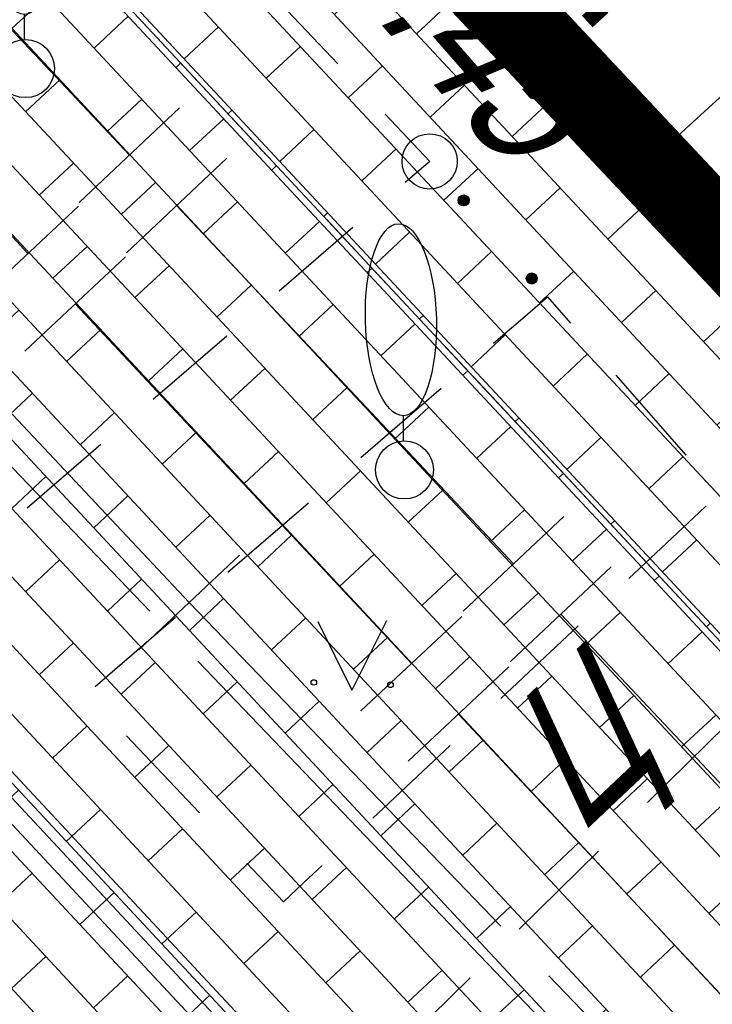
# Model space of a CAD drawing. Header units: millimetres. Extents: x 4385 to 11928, y 17253 to 36963.
# Tile 98 of 256: x 6045 to 6050, y 18537 to 18544. Entities that reach past the tile are written whole.
import ezdxf

# ---------------------------------------------------------------- set-up
doc = ezdxf.new("R2010")
doc.units = ezdxf.units.MM
doc.linetypes.add('CENTER', pattern=[50.8, 31.75, -6.35, 6.35, -6.35])
doc.linetypes.add('ГП_Ботаническая_1 и 2 этап$0$ACAD_ISO04W100', pattern=[30, 24, -3, 0, -3])
doc.layers.add('Верт_лоток', color=7, linetype='Continuous', lineweight=9, true_color=0x00005c)
doc.layers.add('Покр_трот_плитка 600х200х80_проезд_1.1(з)', color=250, linetype='Continuous', lineweight=0, true_color=0x333333)
for name, color, linetype, lineweight in [('Геоподоснова_34179-21 от 9.08.21$0$Газопровод', 7, 'Continuous', 25), ('Геоподоснова_34179-21 от 9.08.21$0$Горизонтали', 7, 'Continuous', 25), ('Геоподоснова_34179-21 от 9.08.21$0$Граница улицы', 7, 'Continuous', 25), ('Геоподоснова_34179-21 от 9.08.21$0$Кабель Мосэнерго', 7, 'Continuous', 25), ('Геоподоснова_34179-21 от 9.08.21$0$Красные линии', 7, 'Continuous', 25), ('Геоподоснова_34179-21 от 9.08.21$0$Леса и газоны', 7, 'Continuous', 25), ('Геоподоснова_34179-21 от 9.08.21$0$Отдельно стоящее дерево', 7, 'Continuous', 25), ('ГП_Ботаническая_1 и 2 этап$0$ГП_здан_проект_оси', 50, 'ГП_Ботаническая_1 и 2 этап$0$ACAD_ISO04W100', 15), ('ГП_граница_3_этапа_500', 202, 'Continuous', 15), ('ГП_здан_проект_оси', 50, 'CENTER', 0), ('ГП_реконстр_Ботаническая$0$ГП_дороги_УДС', 205, 'Continuous', 5), ('ГП_тротуары', 210, 'Continuous', 5)]:
    doc.layers.add(name, color=color, linetype=linetype, lineweight=lineweight)
doc.layers.add('ГП_граница_ГПЗУ_500', color=7, linetype='Continuous', true_color=0x0000f5)
doc.layers.add('ГП_реконстр_Ботаническая$0$ГП_озел_проект_УДС', color=7, linetype='Continuous', lineweight=0, true_color=0xbedfd7, transparency=0.5)
doc.layers.add('ГП_реконстр_Ботаническая$0$ГП_тротуары_штриховка_УДС', color=7, linetype='Continuous', lineweight=0, true_color=0xd3c4ab, transparency=0.5)
doc.styles.add('Геоподоснова_34179-21 от 9.08.21$0$Style-RUSSIAN_1251', font='RUSSIAN_1251.shx')
doc.styles.add('Геоподоснова_34179-21 от 9.08.21$0$Style-RUSSIAN_1251 I 0.32289', font='RUSSIAN_1251.shx', dxfattribs={"oblique": 18.5})
doc.linetypes.add('П(2018)-170801_Пятницкое_ВП (171214)$0$05-16(НИ) Вх.гр._ГП$0$2012-05-01__П_К2_2015.01.28$0$лоток3', pattern='A,7,-0.01,[130,ltypeshp.shx,S=1,R=0,X=0,Y=0],-0.01,[130,ltypeshp.shx,S=1.2,R=75,X=-1.3,Y=0.312],-0.005,[130,ltypeshp.shx,S=1.2,R=285,X=-1.3,Y=-0.312],-0.005', length=7.03)

# ---------------------------------------------------------------- blocks, each defined once
blk = doc.blocks.new('Геоподоснова_34179-21 от 9.08.21$0$PIKET_160')
at = {"layer": 'Геоподоснова_34179-21 от 9.08.21$0$Горизонтали', "color": 7, "linetype": 'Continuous', "lineweight": 25}
blk.add_arc((0, 0), 0.2, 0, 359.99999, dxfattribs=at)
blk = doc.blocks.new('Геоподоснова_34179-21 от 9.08.21$0$DEREVO_48')
at = {"layer": 'Геоподоснова_34179-21 от 9.08.21$0$Отдельно стоящее дерево', "color": 7, "linetype": 'Continuous', "lineweight": 25, "flags": 128}
blk.add_lwpolyline([(-0.007, 0.21), (-0.007, 0.393)], dxfattribs=at)
at = {"layer": 'Геоподоснова_34179-21 от 9.08.21$0$Отдельно стоящее дерево', "color": 7, "linetype": 'Continuous', "lineweight": 25}
blk.add_arc((0, 0), 0.21, 0, 359.99999, dxfattribs=at)
blk.add_ellipse((-0.0255, 1.088), major_axis=(-0.0185, 0.695), ratio=0.369829, dxfattribs=at)
blk = doc.blocks.new('Геоподоснова_34179-21 от 9.08.21$0$DEREVO_49')
at = {"layer": 'Геоподоснова_34179-21 от 9.08.21$0$Отдельно стоящее дерево', "color": 7, "linetype": 'Continuous', "lineweight": 25, "flags": 128}
blk.add_lwpolyline([(-0.007, 0.21), (-0.007, 0.393)], dxfattribs=at)
at = {"layer": 'Геоподоснова_34179-21 от 9.08.21$0$Отдельно стоящее дерево', "color": 7, "linetype": 'Continuous', "lineweight": 25}
blk.add_arc((0, 0), 0.21, 0, 359.99999, dxfattribs=at)
blk.add_ellipse((-0.0255, 1.088), major_axis=(-0.0185, 0.695), ratio=0.369829, dxfattribs=at)
blk = doc.blocks.new('Геоподоснова_34179-21 от 9.08.21$0$GAZON_2')
at = {"layer": 'Геоподоснова_34179-21 от 9.08.21$0$Леса и газоны', "color": 7, "linetype": 'Continuous', "lineweight": 25}
for p in [(0.251, 0.502), (-0.248, 0.499)]:
    blk.add_line(p, (0, 0), dxfattribs=at)
for centre in [(-0.2762, 0.0567), (0.2789, 0.0391)]:
    blk.add_arc(centre, 0.02, 0, 359.99999, dxfattribs=at)
blk.add_point((-0.29, 0.043), dxfattribs=at)
blk = doc.blocks.new('Геоподоснова_34179-21 от 9.08.21$0$msdElementTypeLineString_24')
at = {"layer": 'Геоподоснова_34179-21 от 9.08.21$0$Граница улицы', "color": 7, "linetype": 'Continuous', "lineweight": 25}
for p, q in [((0.2467, 0.7361), (0.2796, 0.6984)), ((0.2479, 0.7424), (0.286, 0.6987)), ((0.249, 0.7487), (0.2924, 0.699)), ((0.2495, 0.7253), (0.2693, 0.7027)), ((0.2508, 0.7543), (0.2981, 0.7)), ((0.2533, 0.7591), (0.3026, 0.7025)), ((0.2564, 0.7631), (0.3076, 0.7043)), ((0.2595, 0.7671), (0.3121, 0.7069)), ((0.2639, 0.7697), (0.3152, 0.7109)), ((0.2683, 0.7722), (0.3183, 0.7149)), ((0.2728, 0.7747), (0.3214, 0.719)), ((0.2778, 0.7765), (0.3239, 0.7238)), ((0.2842, 0.7768), (0.325, 0.7301)), ((0.2906, 0.7771), (0.3261, 0.7364)), ((0.2997, 0.7743), (0.3246, 0.7457)), ((0.31, 0.7701), (0.3159, 0.7633)), ((0.7397, 0.1709), (0.7726, 0.1333)), ((0.7409, 0.1772), (0.779, 0.1335)), ((0.742, 0.1835), (0.7854, 0.1338)), ((0.7426, 0.1601), (0.7623, 0.1375)), ((0.7438, 0.1891), (0.7911, 0.1348)), ((0.7463, 0.1939), (0.7956, 0.1374)), ((0.7494, 0.1979), (0.8007, 0.1391)), ((0.7525, 0.202), (0.8051, 0.1417)), ((0.7569, 0.2045), (0.8082, 0.1457)), ((0.7613, 0.207), (0.8113, 0.1497)), ((0.7658, 0.2096), (0.8144, 0.1538)), ((0.7709, 0.2113), (0.8169, 0.1586)), ((0.7773, 0.2116), (0.818, 0.1649)), ((0.7836, 0.2119), (0.8191, 0.1712)), ((0.7927, 0.2091), (0.8177, 0.1805)), ((0.803, 0.2049), (0.8089, 0.1981))]:
    blk.add_line(p, q, dxfattribs=at)
for centre in [(0.2865, 0.7377), (0.7795, 0.1725)]:
    blk.add_circle(centre, 0.04, dxfattribs=at)
blk = doc.blocks.new('Геоподоснова_34179-21 от 9.08.21$0$msdElementTypeShape')
at = {"layer": 'Геоподоснова_34179-21 от 9.08.21$0$Граница улицы', "color": 7, "linetype": 'Continuous', "lineweight": 25}
for p, q in [((12.7255, 4.1285), (13.2091, 3.616)), ((13.3185, 2.4312), (12.7845, 1.9715)), ((12.4055, 1.6453), (11.8715, 1.1856)), ((11.4926, 0.8594), (10.9586, 0.3997))]:
    blk.add_line(p, q, dxfattribs=at)
at = {"layer": 'Геоподоснова_34179-21 от 9.08.21$0$Граница улицы', "color": 7, "linetype": 'Continuous', "lineweight": 25, "flags": 128}
blk.add_lwpolyline([(13.5523, 3.2523), (13.875, 2.9103), (13.8322, 2.8734), (13.6974, 2.7574)], dxfattribs=at)
blk = doc.blocks.new('Геоподоснова_34179-21 от 9.08.21$0$msdElementTypeShape_1')
at = {"layer": 'Геоподоснова_34179-21 от 9.08.21$0$Граница улицы', "color": 7, "linetype": 'Continuous', "lineweight": 25}
for p, q in [((3.8357, 3.8129), (4.3418, 3.2328)), ((1.9868, 3.2152), (2.5702, 3.7174)), ((1.0244, 2.3868), (1.6078, 2.889)), ((3.5627, 1.9979), (3.0005, 1.472)), ((0.8182, 0.6426), (0.2887, 1.2014)), ((2.6353, 1.1305), (2.0731, 0.6047)), ((1.4268, 0.0002), (1.1621, 0.2796))]:
    blk.add_line(p, q, dxfattribs=at)
at = {"layer": 'Геоподоснова_34179-21 от 9.08.21$0$Граница улицы', "color": 7, "linetype": 'Continuous', "lineweight": 25, "flags": 128}
for points in [[(2.9491, 4.0436), (3.1428, 4.2103), (3.3406, 4.3806), (3.5071, 4.1897)], [(4.4901, 2.8652), (4.4389, 2.8174), (3.9279, 2.3394)], [(0.0621, 1.5584), (0.1523, 1.6361), (0.6455, 2.0606)], [(1.7079, 0.2631), (1.5729, 0.1368), (1.4268, 0.0002)]]:
    blk.add_lwpolyline(points, dxfattribs=at)
blk = doc.blocks.new('Геоподоснова_34179-21 от 9.08.21$0$msdElementTypeLine_3')
at = {"layer": 'Геоподоснова_34179-21 от 9.08.21$0$Граница улицы', "color": 7, "linetype": 'Continuous', "lineweight": 25}
for p, q in [((2.5018, 2.4686), (2.7886, 2.7515)), ((1.5723, 1.5517), (2.1459, 2.1175)), ((0.6428, 0.6348), (1.2163, 1.2006)), ((0, 0.0007), (0.2868, 0.2836))]:
    blk.add_line(p, q, dxfattribs=at)
blk = doc.blocks.new('Геоподоснова_34179-21 от 9.08.21$0$msdElementTypeLineString_557')
at = {"layer": 'Геоподоснова_34179-21 от 9.08.21$0$Кабель Мосэнерго', "color": 10, "linetype": 'Continuous', "lineweight": 25}
for p, q in [((2.2595, 2.703), (0, 5.046)), ((4.866, 0), (2.6065, 2.343))]:
    blk.add_line(p, q, dxfattribs=at)
blk = doc.blocks.new('Геоподоснова_34179-21 от 9.08.21$0$msdElementTypeMultiLine_348')
at = {"layer": 'Геоподоснова_34179-21 от 9.08.21$0$Кабель Мосэнерго', "color": 1, "linetype": 'Continuous', "lineweight": 25}
blk.add_blockref('Геоподоснова_34179-21 от 9.08.21$0$msdElementTypeLineString_557', (0, 0), dxfattribs=at)
blk = doc.blocks.new('Геоподоснова_34179-21 от 9.08.21$0$msdElementTypeLineString_559')
at = {"layer": 'Геоподоснова_34179-21 от 9.08.21$0$Кабель Мосэнерго', "color": 10, "linetype": 'Continuous', "lineweight": 25}
for p, q in [((10.6626, 20.3883), (13.3135, 17.6248)), ((13.6597, 17.2639), (16.3106, 14.5004))]:
    blk.add_line(p, q, dxfattribs=at)
blk = doc.blocks.new('Геоподоснова_34179-21 от 9.08.21$0$msdElementTypeMultiLine_350')
at = {"layer": 'Геоподоснова_34179-21 от 9.08.21$0$Кабель Мосэнерго', "color": 1, "linetype": 'Continuous', "lineweight": 25}
blk.add_blockref('Геоподоснова_34179-21 от 9.08.21$0$msdElementTypeLineString_559', (0, 0), dxfattribs=at)
blk = doc.blocks.new('Геоподоснова_34179-21 от 9.08.21$0$msdElementTypeLineString_566')
at = {"layer": 'Геоподоснова_34179-21 от 9.08.21$0$Газопровод', "color": 16, "linetype": 'Continuous', "lineweight": 25}
for p, q in [((10.3914, 22.5892), (12.827, 19.9848)), ((12.4618, 19.6433), (13.1922, 20.3263)), ((12.8033, 19.2781), (13.5337, 19.9611)), ((13.1685, 19.6196), (15.6041, 17.0152)), ((15.2389, 16.6737), (15.9693, 17.3568)), ((15.5804, 16.3085), (16.3108, 16.9916)), ((15.9456, 16.6501), (18.3812, 14.0457))]:
    blk.add_line(p, q, dxfattribs=at)
blk = doc.blocks.new('Геоподоснова_34179-21 от 9.08.21$0$msdElementTypeMultiLine_355')
at = {"layer": 'Геоподоснова_34179-21 от 9.08.21$0$Газопровод', "color": 16, "linetype": 'Continuous', "lineweight": 25}
blk.add_blockref('Геоподоснова_34179-21 от 9.08.21$0$msdElementTypeLineString_566', (0, 0), dxfattribs=at)
blk = doc.blocks.new('Геоподоснова_34179-21 от 9.08.21$0$msdElementTypeLine_68')
at = {"layer": 'Геоподоснова_34179-21 от 9.08.21$0$Кабель Мосэнерго', "color": 7, "linetype": 'Continuous', "lineweight": 25}
for p, q in [((1.0466, 0.9706), (1.2309, 1.1396)), ((0.1253, 0.1256), (1.0467, 0.9704)), ((-0.059, -0.0431), (0.1252, 0.1259))]:
    blk.add_line(p, q, dxfattribs=at)
blk = doc.blocks.new('Геоподоснова_34179-21 от 9.08.21$0$msdElementTypeLine_69')
at = {"layer": 'Геоподоснова_34179-21 от 9.08.21$0$Кабель Мосэнерго', "color": 7, "linetype": 'Continuous', "lineweight": 25}
for p, q in [((1.0466, 0.9706), (1.2309, 1.1396)), ((0.1253, 0.1256), (1.0467, 0.9704)), ((-0.059, -0.0431), (0.1252, 0.1259))]:
    blk.add_line(p, q, dxfattribs=at)
blk = doc.blocks.new('Геоподоснова_34179-21 от 9.08.21$0$msdElementTypeMultiLine_356')
at = {"layer": 'Геоподоснова_34179-21 от 9.08.21$0$Кабель Мосэнерго', "color": 7, "linetype": 'Continuous', "lineweight": 25, "flags": 128}
for points in [[(1.0467, 5.4214), (5.1277, 0.9704)], [(0.1253, 4.5766), (4.2063, 0.1256)]]:
    blk.add_lwpolyline(points, dxfattribs=at)
at = {"layer": 'Геоподоснова_34179-21 от 9.08.21$0$Кабель Мосэнерго', "color": 7, "linetype": 'Continuous', "lineweight": 25}
for name, p in [('Геоподоснова_34179-21 от 9.08.21$0$msdElementTypeLine_69', (0, 4.451)), ('Геоподоснова_34179-21 от 9.08.21$0$msdElementTypeLine_68', (4.081, 0))]:
    blk.add_blockref(name, p, dxfattribs=at)
blk = doc.blocks.new('Геоподоснова_34179-21 от 9.08.21$0$msdElementTypeLineString_575')
at = {"layer": 'Геоподоснова_34179-21 от 9.08.21$0$Газопровод', "color": 16, "linetype": 'Continuous', "lineweight": 25}
for p, q in [((12.8543, 19.9109), (10.4135, 22.505)), ((13.2184, 20.2535), (12.4901, 19.5683)), ((13.561, 19.8894), (12.8327, 19.2041)), ((15.6377, 16.9526), (13.1969, 19.5467)), ((16.0019, 17.2952), (15.2736, 16.61)), ((16.3445, 16.9311), (15.6162, 16.2458)), ((18.4212, 13.9943), (15.9803, 16.5885))]:
    blk.add_line(p, q, dxfattribs=at)
blk = doc.blocks.new('Геоподоснова_34179-21 от 9.08.21$0$msdElementTypeMultiLine_363')
at = {"layer": 'Геоподоснова_34179-21 от 9.08.21$0$Газопровод', "color": 16, "linetype": 'Continuous', "lineweight": 25}
blk.add_blockref('Геоподоснова_34179-21 от 9.08.21$0$msdElementTypeLineString_575', (0, 0), dxfattribs=at)
blk = doc.blocks.new('Геоподоснова_34179-21 от 9.08.21$0$msdElementTypeLineString_635')
at = {"layer": 'Геоподоснова_34179-21 от 9.08.21$0$Кабель Мосэнерго', "color": 7, "linetype": 'Continuous', "lineweight": 25}
for p, q in [((1.1356, 6.9216), (1.8644, 7.6064)), ((6.5526, 1.1576), (7.2814, 1.8424))]:
    blk.add_line(p, q, dxfattribs=at)
blk = doc.blocks.new('Геоподоснова_34179-21 от 9.08.21$0$msdElementTypeMultiLine_414')
at = {"layer": 'Геоподоснова_34179-21 от 9.08.21$0$Кабель Мосэнерго', "color": 7, "linetype": 'Continuous', "lineweight": 25, "flags": 128}
blk.add_lwpolyline([(1.5, 7.264), (6.917, 1.5)], dxfattribs=at)
at = {"layer": 'Геоподоснова_34179-21 от 9.08.21$0$Кабель Мосэнерго', "color": 7, "linetype": 'Continuous', "lineweight": 25}
blk.add_blockref('Геоподоснова_34179-21 от 9.08.21$0$msdElementTypeLineString_635', (0, 0), dxfattribs=at)
blk = doc.blocks.new('Геоподоснова_34179-21 от 9.08.21$0$msdElementTypeLineString_922')
at = {"layer": 'Геоподоснова_34179-21 от 9.08.21$0$Красные линии', "linetype": 'Continuous', "lineweight": 25}
for points in [[(158.9831, 29.2092), (156.9302, 31.3968), (157.1125, 31.5679), (159.1654, 29.3803)], [(161.7203, 26.2924), (159.6674, 28.48), (159.8497, 28.6511), (161.9026, 26.4635)]]:
    blk.add_hatch(color=1, dxfattribs=at).paths.add_polyline_path(points)
blk = doc.blocks.new('Геоподоснова_34179-21 от 9.08.21$0$msdElementTypeLineString_924')
at = {"layer": 'Геоподоснова_34179-21 от 9.08.21$0$Красные линии', "linetype": 'Continuous', "lineweight": 25}
blk.add_hatch(color=1, dxfattribs=at).paths.add_polyline_path([(160.8446, 27.2255), (158.7917, 29.4131), (158.974, 29.5842), (161.0269, 27.3966)])
blk = doc.blocks.new('Геоподоснова_34179-21 от 9.08.21$0$msdElementTypeLineString_930')
at = {"layer": 'Геоподоснова_34179-21 от 9.08.21$0$Красные линии', "linetype": 'Continuous', "lineweight": 25}
for points in [[(49.3035, 11.005), (48.6192, 11.7342), (48.8015, 11.9053), (49.4858, 11.1761)], [(49.9878, 10.2758), (49.3035, 11.005), (49.4858, 11.1761), (50.1701, 10.4469)], [(50.6721, 9.5466), (49.9878, 10.2758), (50.1701, 10.4469), (50.8544, 9.7177)]]:
    blk.add_hatch(color=1, dxfattribs=at).paths.add_polyline_path(points)
blk = doc.blocks.new('Геоподоснова_34179-21 от 9.08.21')
at = {"layer": 'Геоподоснова_34179-21 от 9.08.21$0$Кабель Мосэнерго', "color": 10, "linetype": 'Continuous', "lineweight": 25}
blk.add_line((6051.3108, 18541.6989), (6049.9098, 18543.1875), dxfattribs=at)
at = {"layer": 'Геоподоснова_34179-21 от 9.08.21$0$Газопровод', "color": 1, "linetype": 'Continuous', "lineweight": 25}
for name, p in [('Геоподоснова_34179-21 от 9.08.21$0$msdElementTypeMultiLine_363', (6033.079, 18523.141)), ('Геоподоснова_34179-21 от 9.08.21$0$msdElementTypeMultiLine_355', (6032.372, 18522.356))]:
    blk.add_blockref(name, p, dxfattribs=at)
at = {"layer": 'Геоподоснова_34179-21 от 9.08.21$0$Горизонтали', "color": 7, "linetype": 'Continuous', "lineweight": 25}
blk.add_blockref('Геоподоснова_34179-21 от 9.08.21$0$PIKET_160', (6048.109, 18543.0073), dxfattribs=at)
at = {"layer": 'Геоподоснова_34179-21 от 9.08.21$0$Граница улицы', "color": 7, "linetype": 'Continuous', "lineweight": 25}
for name, p in [('Геоподоснова_34179-21 от 9.08.21$0$msdElementTypeShape', (6034.234, 18540.097)), ('Геоподоснова_34179-21 от 9.08.21$0$msdElementTypeLineString_24', (6048.069, 18541.987)), ('Геоподоснова_34179-21 от 9.08.21$0$msdElementTypeShape_1', (6045.623, 18537.647)), ('Геоподоснова_34179-21 от 9.08.21$0$msdElementTypeLine_3', (6048.115, 18536.813))]:
    blk.add_blockref(name, p, dxfattribs=at)
at = {"layer": 'Геоподоснова_34179-21 от 9.08.21$0$Кабель Мосэнерго', "color": 1, "linetype": 'Continuous', "lineweight": 25}
for name, p in [('Геоподоснова_34179-21 от 9.08.21$0$msdElementTypeMultiLine_350', (6032.769, 18522.125)), ('Геоподоснова_34179-21 от 9.08.21$0$msdElementTypeMultiLine_348', (6046.366, 18534.768))]:
    blk.add_blockref(name, p, dxfattribs=at)
at = {"layer": 'Геоподоснова_34179-21 от 9.08.21$0$Кабель Мосэнерго', "color": 7, "linetype": 'Continuous', "lineweight": 25}
for name, p in [('Геоподоснова_34179-21 от 9.08.21$0$msdElementTypeMultiLine_356', (6045.561, 18542.939)), ('Геоподоснова_34179-21 от 9.08.21$0$msdElementTypeMultiLine_414', (6039.449, 18538.314))]:
    blk.add_blockref(name, p, dxfattribs=at)
at = {"layer": 'Геоподоснова_34179-21 от 9.08.21$0$Красные линии', "color": 1, "linetype": 'Continuous', "lineweight": 25}
for name, p in [('Геоподоснова_34179-21 от 9.08.21$0$msdElementTypeLineString_922', (5889.974, 18514.407)), ('Геоподоснова_34179-21 от 9.08.21$0$msdElementTypeLineString_924', (5889.974, 18514.407)), ('Геоподоснова_34179-21 от 9.08.21$0$msdElementTypeLineString_930', (5999.875, 18532.375))]:
    blk.add_blockref(name, p, dxfattribs=at)
at = {"layer": 'Геоподоснова_34179-21 от 9.08.21$0$Леса и газоны', "color": 7, "linetype": 'Continuous', "lineweight": 25}
blk.add_blockref('Геоподоснова_34179-21 от 9.08.21$0$GAZON_2', (6047.546, 18539.178), dxfattribs=at)
at = {"layer": 'Геоподоснова_34179-21 от 9.08.21$0$Отдельно стоящее дерево', "color": 7, "linetype": 'Continuous', "lineweight": 25}
for name, p in [('Геоподоснова_34179-21 от 9.08.21$0$DEREVO_48', (6045.181, 18543.679)), ('Геоподоснова_34179-21 от 9.08.21$0$DEREVO_49', (6047.926, 18540.773))]:
    blk.add_blockref(name, p, dxfattribs=at)
at = {"layer": 'Геоподоснова_34179-21 от 9.08.21$0$Горизонтали', "color": 7, "linetype": 'Continuous', "lineweight": 25, "style": 'Геоподоснова_34179-21 от 9.08.21$0$Style-RUSSIAN_1251 I 0.32289', "oblique": 18.5, "width": 0.799996}
blk.add_text('164.45', height=1, rotation=311.0983, dxfattribs=at).set_placement((6046.5255, 18545.4097))
at = {"layer": 'Геоподоснова_34179-21 от 9.08.21$0$Граница улицы', "color": 7, "linetype": 'Continuous', "lineweight": 25, "style": 'Геоподоснова_34179-21 от 9.08.21$0$Style-RUSSIAN_1251 I 0.32289', "oblique": 18.5, "width": 0.799996}
for rotation, p in [(43.3976, (6049.1936, 18538.1196)), (312.449, (6045.099, 18536.3992))]:
    blk.add_text('Ц', height=1, rotation=rotation, dxfattribs=at).set_placement(p)
at = {"layer": 'Геоподоснова_34179-21 от 9.08.21$0$Кабель Мосэнерго', "color": 7, "linetype": 'Continuous', "lineweight": 25, "style": 'Геоподоснова_34179-21 от 9.08.21$0$Style-RUSSIAN_1251', "width": 0.899998}
blk.add_text('10тр.', height=1, rotation=312.51686, dxfattribs=at).set_placement((6047.408, 18546.03))
blk = doc.blocks.new('ГП_реконстр_Ботаническая')
at = {"layer": 'ГП_реконстр_Ботаническая$0$ГП_озел_проект_УДС'}
h = blk.add_hatch(color=256, dxfattribs=at)
h.dxf.hatch_style = 1
h.paths.add_polyline_path([(6043.1627, 18556.1594, 0.003153), (6060.5784, 18537.741), (6062.0229, 18539.1242, -0.003153), (6044.6246, 18557.5243), (6040.9937, 18561.4131), (6040.3786, 18562.0719), (6039.745, 18562.7505), (6039.5712, 18562.9366), (6039.1815, 18563.108), (6039.1002, 18563.136), (6038.5442, 18563.3275), (6037.3231, 18563.5943), (6037.0717, 18563.6355), (6036.1737, 18563.6976), (6036.1247, 18563.6973)])
at = {"layer": 'ГП_реконстр_Ботаническая$0$ГП_тротуары_штриховка_УДС'}
h = blk.add_hatch(color=256, dxfattribs=at)
h.dxf.hatch_style = 1
h.paths.add_polyline_path([(6051.8415, 18546.9228), (6043.9726, 18555.2926), (6036.1412, 18563.6974), (6035.5642, 18563.6943), (6034.9497, 18563.6438), (6034.6136, 18563.6024), (6033.8325, 18562.8555), (6041.5181, 18554.6239, 0.003525), (6061.0293, 18534.02), (6059.5451, 18532.5159), (6065.9095, 18525.7348, 0.111322), (6066.8822, 18530.0243, 0.027015), (6066.8253, 18531.1026)])
at = {"layer": 'ГП_реконстр_Ботаническая$0$ГП_дороги_УДС'}
for radius, end in [(2008.0001, 223.8436879), (2010.0001, 223.7582838), (2012.2501, 223.8436879)]:
    blk.add_arc((7512.329, 19927.8922), radius, 223.0357124, end, dxfattribs=at)
blk = doc.blocks.new('ГП_Ботаническая_1 и 2 этап')
at = {"layer": 'ГП_Ботаническая_1 и 2 этап$0$ГП_здан_проект_оси'}
blk.add_line((5894.2806, 18706.7186), (6062.0592, 18526.8295), dxfattribs=at)
blk = doc.blocks.new('Покр')
at = {"layer": 'Покр_трот_плитка 600х200х80_проезд_1.1(з)'}
h = blk.add_hatch(dxfattribs=at)
h.set_pattern_fill('AR-BRSTD', color=256, scale=0.005, angle=313)
h.set_pattern_definition([(313, (39572.7534, -80703.96892), (0.2477160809, 0.2309989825), []), (43, (39572.7534, -80703.9689), (-0.098739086, 0.602526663), [0.338709, -0.338709])])
h.paths.add_polyline_path([(95.5235, 30.2325), (97.0074, 31.6248), (64.6719, 66.0773), (63.2879, 64.7873), (64.0384, 63.9827), (64.0385, 63.9828), (94.3715, 31.4601), (94.3901, 31.4401)])
h = blk.add_hatch(dxfattribs=at)
h.set_pattern_fill('AR-BRSTD', color=256, scale=0.005, angle=313)
h.set_pattern_definition([(313, (-5962.5526, -18500.8752), (0.247716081, 0.2309989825), []), (43, (-5962.5526, -18500.8752), (-0.098739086, 0.602526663), [0.338709, -0.338709])])
h.paths.add_polyline_path([(64.0385, 63.9828), (59.0125, 59.3062), (59.0657, 59.2492), (59.1019, 59.156), (59.1112, 59.1596), (59.2197, 58.8799), (59.2361, 58.8099), (61.4818, 56.4021), (61.6098, 56.5215), (62.1555, 55.9364), (62.0275, 55.8171), (62.0674, 55.7743, -0.414214), (62.0673, 55.7722), (62.0567, 55.7623), (62.9741, 54.7787), (62.9858, 54.7896), (63.9304, 53.7767), (64.0657, 53.9029), (64.2874, 53.6653), (64.6041, 53.3111), (64.5954, 53.0637), (66.778, 50.7236), (67.0254, 50.715), (67.0936, 50.6418), (67.1009, 50.6487), (67.3737, 50.3561), (67.571, 50.1299), (67.5624, 49.8826), (67.6194, 49.8215, -0.414214), (67.6193, 49.8194), (67.6087, 49.8095), (68.5261, 48.8259), (68.5378, 48.8369), (69.4381, 47.8715), (69.6854, 47.8629), (70.2311, 47.2779), (70.3418, 46.9026), (71.7707, 45.3705), (72.0181, 45.3619), (72.5637, 44.7769), (72.6148, 44.4655), (72.6803, 44.3953, -0.414214), (72.6802, 44.3932), (72.6696, 44.3833), (73.587, 43.3997), (73.5987, 43.4106), (74.3268, 42.63), (74.5144, 42.6854), (75.0601, 42.1003), (74.9918, 41.917), (75.0402, 41.8651, -0.414214), (75.0401, 41.8629), (75.0295, 41.853), (75.9469, 40.8695), (75.9586, 40.8804), (76.8231, 39.9535), (77.0108, 40.0088), (77.5564, 39.4238), (77.4284, 39.3044), (79.3791, 37.2129), (79.5071, 37.3323), (80.0528, 36.7473), (79.9248, 36.6279), (79.9647, 36.5851, -0.414214), (79.9646, 36.583), (79.954, 36.5731), (80.8646, 35.5968), (80.8763, 35.6077), (81.8755, 34.5364), (82.0035, 34.6558), (82.5491, 34.0707), (82.4211, 33.9514), (82.461, 33.9086, -0.414214), (82.461, 33.9065), (82.4504, 33.8966), (83.3677, 32.913), (83.3794, 32.9239), (84.2627, 31.9769), (84.3907, 32.0962), (84.9363, 31.5112), (84.8084, 31.3918), (86.6499, 29.4173), (86.7779, 29.5367), (87.3236, 28.9517), (87.1956, 28.8323), (87.2355, 28.7895, -0.414214), (87.2354, 28.7874), (87.2248, 28.7775), (88.033, 27.9109), (88.0447, 27.9218), (88.7507, 27.1649), (89.1174, 27.0284), (89.3698, 26.7577), (94.3901, 31.4401)])
blk = doc.blocks.new('A$Cb13f7625')
at = {"layer": 'Верт_лоток', "flags": 128}
for points in [[(65.822, 64.2622), (74.7697, 54.6686)], [(65.6319, 64.0849), (74.5796, 54.4912)]]:
    blk.add_lwpolyline(points, dxfattribs=at)
at = {"layer": 'Верт_лоток', "linetype": 'П(2018)-170801_Пятницкое_ВП (171214)$0$05-16(НИ) Вх.гр._ГП$0$2012-05-01__П_К2_2015.01.28$0$лоток3', "ltscale": 0.13, "flags": 128}
blk.add_lwpolyline([(65.7269, 64.1735), (74.3336, 54.9456)], dxfattribs=at)

msp = doc.modelspace()

# ---------------------------------------------------------------- linework, layer by layer
at = {"layer": 'ГП_тротуары'}
msp.add_line((6027.9537, 18566.1773), (6059.56, 18532.5), dxfattribs=at)

# ---------------------------------------------------------------- block references
for name, p in [('ГП_реконстр_Ботаническая', (0, 0)), ('Покр', (5962.5526, 18500.8752))]:
    msp.add_blockref(name, p)

# ---------------------------------------------------------------- next in the draw order: block references
msp.add_blockref('ГП_Ботаническая_1 и 2 этап', (0, 0))

# ---------------------------------------------------------------- next in the draw order: linework, layer by layer
at = {"layer": 'ГП_граница_3_этапа_500', "const_width": 0.3}
msp.add_lwpolyline([(6059.56, 18532.5), (6027.3143, 18567.0681), (6002.7793, 18544.1688), (6003.5846, 18543.3047), (6005.1044, 18541.6701), (5997.569, 18534.6426), (5957.8092, 18577.5336), (5913.6125, 18536.3219), (5912.637, 18537.368), (5881.4501, 18508.2874), (5893.33, 18447.41), (5988.7, 18466.01), (5992.4735, 18469.5508), (5994.4653, 18471.4197), (5997.6705, 18474.4273), (6011.2722, 18487.1901), (6028.0945, 18502.975)], close=True, dxfattribs=at)
at = {"layer": 'ГП_граница_ГПЗУ_500', "const_width": 0.6}
msp.add_lwpolyline([(5908.35, 18693.62), (6021.68, 18572.86), (6059.56, 18532.5), (5988.7, 18466.01), (5893.33, 18447.41), (5866.96, 18582.54), (5865.98, 18582.35), (5863.92, 18593.17), (5864.85, 18593.36), (5851.03, 18664.19), (5868.97, 18667.79), (5895.42, 18681.33), (5908.35, 18693.62)], dxfattribs=at)
at = {"layer": 'ГП_здан_проект_оси', "ltscale": 0.1}
msp.add_lwpolyline([(5985.8595, 18608.5294), (6058.7248, 18530.4046)], dxfattribs=at)

# ---------------------------------------------------------------- next in the draw order: block references
for name, p in [('Геоподоснова_34179-21 от 9.08.21', (0, 0)), ('A$Cb13f7625', (5979.2522, 18474.3346))]:
    msp.add_blockref(name, p)

doc.saveas('drawing.dxf')
